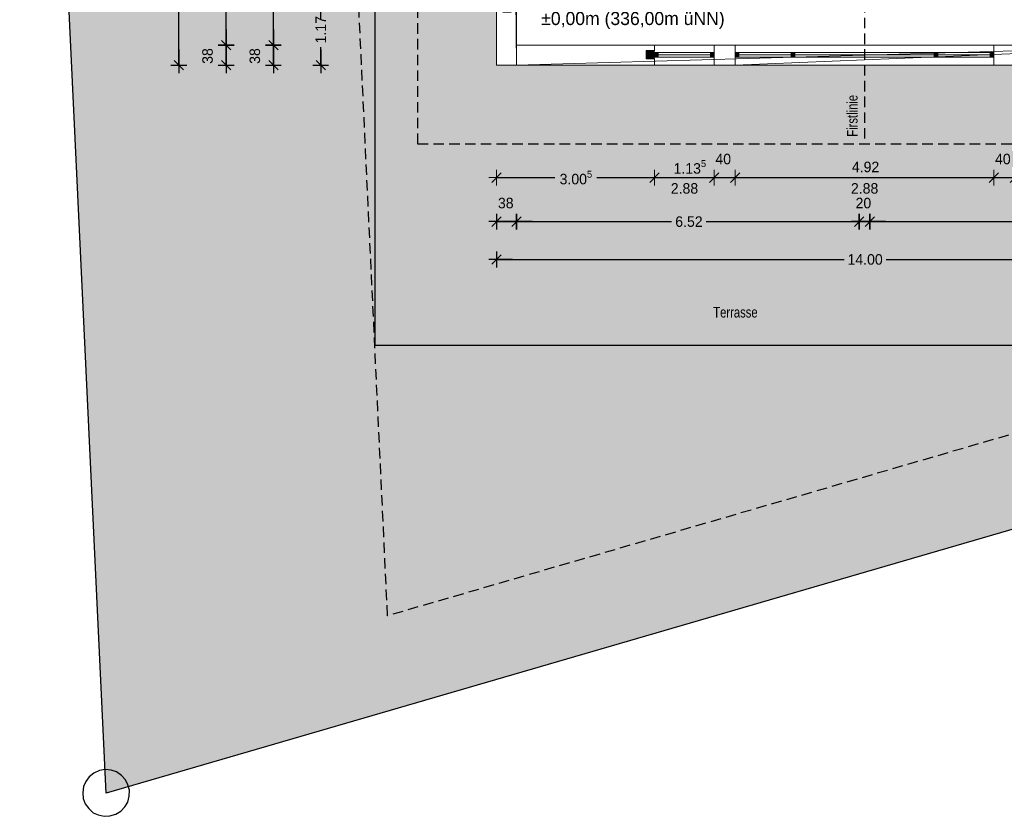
# Model space of a CAD drawing. Header units: metres. Extents: x 148.5 to 180.3, y 14.2 to 59.2.
# Tile 1 of 10: x 149.7 to 168.5, y 14.2 to 29.3. Entities that reach past the tile are written whole.
import ezdxf

# ---------------------------------------------------------------- set-up
doc = ezdxf.new("R2010")
doc.units = ezdxf.units.M
doc.header["$XCLIPFRAME"] = 2
doc.header["$PDMODE"] = 65
doc.linetypes.add('AUSGEZOGEN', pattern=[0])
doc.linetypes.add('VERDECKT2_S2', pattern=[0.27, 0.2, -0.07])
for name, color, linetype, lineweight in [('Allgemein01', 7, 'AUSGEZOGEN', 13), ('Beschriften', 7, 'AUSGEZOGEN', 13), ('Fenster', 7, 'AUSGEZOGEN', 13), ('Fensterbank', 7, 'AUSGEZOGEN', 13), ('Pfosten_ Stützen', 7, 'AUSGEZOGEN', 13), ('Standard', 7, 'AUSGEZOGEN', 25), ('Stütze Holz', 7, 'AUSGEZOGEN', 13), ('Wand Holz tragend', 7, 'AUSGEZOGEN', 13)]:
    doc.layers.add(name, color=color, linetype=linetype, lineweight=lineweight)
doc.styles.add('ARIAL', font='arial.ttf')
doc.styles.add('Posterama Text Light', font='txt')
doc.dimstyles.new('DIMSTYLE_10', dxfattribs={"dimtxt": 0.2, "dimasz": 0.3, "dimexe": 0, "dimexo": 1e-06, "dimgap": 0.1, "dimtad": 2, "dimdec": 3, "dimrnd": 0.005, "dimzin": 0, "dimdsep": 46, "dimtxsty": 'Posterama Text Light', "dimblk1": 'ALL_ML_STRICH', "dimblk2": 'ALL_ML_STRICH', "dimsah": 1, "dimcen": 0, "dimse1": 1, "dimse2": 1, "dimclrd": 7, "dimclre": 7, "dimclrt": 7, "dimadec": 0, "dimazin": 0, "dimtfac": 1, "dimtdec": 0, "dimtix": 1, "dimtmove": 2, "dimatfit": 3, "dimfxl": 0, "dimtzin": 0, "dimlwd": 0, "dimlwe": 25, "dimarcsym": 0})
doc.dimstyles.new('DIMSTYLE_11', dxfattribs={"dimtxt": 0.2, "dimasz": 0.3, "dimexe": 0, "dimexo": 1e-06, "dimgap": 0.1, "dimtad": 2, "dimrnd": 0.005, "dimzin": 0, "dimdsep": 46, "dimtxsty": 'Posterama Text Light', "dimblk1": 'ALL_ML_STRICH', "dimblk2": 'ALL_ML_STRICH', "dimsah": 1, "dimcen": 0, "dimse1": 1, "dimse2": 1, "dimclrd": 7, "dimclre": 7, "dimclrt": 7, "dimadec": 0, "dimazin": 0, "dimtfac": 1, "dimtdec": 0, "dimtix": 1, "dimtmove": 2, "dimatfit": 3, "dimfxl": 0, "dimtzin": 0, "dimlwd": 0, "dimlwe": 18, "dimarcsym": 0})
doc.dimstyles.new('DIMSTYLE_3', dxfattribs={"dimtxt": 0.2, "dimasz": 0.3, "dimexe": 0, "dimexo": 1e-06, "dimgap": 0.1, "dimtad": 0, "dimdec": 3, "dimrnd": 0.005, "dimzin": 0, "dimdsep": 46, "dimtxsty": 'Posterama Text Light', "dimblk1": 'ALL_ML_STRICH', "dimblk2": 'ALL_ML_STRICH', "dimsah": 1, "dimcen": 0, "dimse1": 1, "dimse2": 1, "dimclrd": 7, "dimclre": 7, "dimclrt": 7, "dimadec": 0, "dimazin": 0, "dimtfac": 1, "dimtdec": 0, "dimtix": 1, "dimtmove": 2, "dimatfit": 3, "dimfxl": 0, "dimtzin": 0, "dimlwd": 0, "dimlwe": 25, "dimarcsym": 0})
doc.dimstyles.new('DIMSTYLE_6', dxfattribs={"dimtxt": 0.2, "dimasz": 0.3, "dimexe": 0, "dimexo": 1e-06, "dimgap": 0.1, "dimtad": 0, "dimrnd": 0.005, "dimzin": 0, "dimdsep": 46, "dimtxsty": 'Posterama Text Light', "dimblk1": 'ALL_ML_STRICH', "dimblk2": 'ALL_ML_STRICH', "dimsah": 1, "dimcen": 0, "dimse1": 1, "dimse2": 1, "dimclrd": 7, "dimclre": 7, "dimclrt": 7, "dimadec": 0, "dimazin": 0, "dimtfac": 1, "dimtdec": 0, "dimtix": 1, "dimtmove": 2, "dimatfit": 3, "dimfxl": 0, "dimtzin": 0, "dimlwd": 0, "dimlwe": 25, "dimarcsym": 0})
doc.dimstyles.new('DIMSTYLE_7', dxfattribs={"dimtxt": 0.2, "dimasz": 0.3, "dimexe": 0, "dimexo": 1e-06, "dimgap": 0.1, "dimtad": 2, "dimdec": 1, "dimlfac": 100, "dimrnd": 0.5, "dimzin": 0, "dimdsep": 46, "dimtxsty": 'Posterama Text Light', "dimblk1": 'ALL_ML_STRICH', "dimblk2": 'ALL_ML_STRICH', "dimsah": 1, "dimcen": 0, "dimse1": 1, "dimse2": 1, "dimclrd": 7, "dimclre": 7, "dimclrt": 7, "dimadec": 0, "dimazin": 0, "dimtfac": 1, "dimtdec": 0, "dimtix": 1, "dimtmove": 2, "dimatfit": 3, "dimfxl": 0, "dimtvp": 1.2, "dimtzin": 0, "dimlwd": 0, "dimlwe": 25, "dimarcsym": 0})
picture_1 = doc.add_image_def('image2.jpg', size_in_pixel=(256, 256))

# ---------------------------------------------------------------- blocks, each defined once
blk = doc.blocks.new('ALL_ML_STRICH')
at = {"color": 0, "linetype": 'ByBlock', "lineweight": -2}
for p, q in [((-1, 0), (0.5, 0)), ((-0.3, -0.3), (0.3, 0.3)), ((0, -0.5), (0, 0.5))]:
    blk.add_line(p, q, dxfattribs=at)
blk = doc.blocks.new('*D7')
at = {"layer": 'DEFPOINTS', "color": 7, "linetype": 'AUSGEZOGEN', "lineweight": 25}
for p in [(158.798, 46.485), (152.753, 28.482), (158.798, 28.482)]:
    blk.add_point(p, dxfattribs=at)
at = {"layer": 'Standard', "color": 7, "linetype": 'AUSGEZOGEN', "lineweight": -2}
for p, q in [((152.753, 37.982), (152.753, 46.485)), ((152.753, 28.482), (152.753, 37.042))]:
    blk.add_line(p, q, dxfattribs=at)
at = {"layer": 'Standard', "color": 7, "linetype": 'AUSGEZOGEN', "lineweight": 25, "xscale": 0.3, "yscale": 0.3, "zscale": 0.3}
for p, rotation in [((152.753, 46.485), 90), ((152.753, 28.482), 270)]:
    blk.add_blockref('ALL_ML_STRICH', p, dxfattribs=dict(at, rotation=rotation))
at = {"layer": 'Standard', "color": 7, "linetype": 'AUSGEZOGEN', "lineweight": 25, "insert": (152.753, 37.512), "char_height": 0.2, "width": 1.2, "attachment_point": 5, "rotation": 90, "style": 'Posterama Text Light'}
blk.add_mtext('\\A1;{\\A1;{18.00\\H0.132000;\\S5^ ;}}', dxfattribs=at)
blk = doc.blocks.new('*D12')
at = {"layer": 'DEFPOINTS', "color": 7, "linetype": 'AUSGEZOGEN', "lineweight": 25}
for p in [(159.178, 28.862), (153.653, 28.482), (158.798, 28.482)]:
    blk.add_point(p, dxfattribs=at)
at = {"layer": 'Standard', "color": 7, "linetype": 'AUSGEZOGEN', "lineweight": -2}
blk.add_line((153.653, 28.482), (153.653, 28.862), dxfattribs=at)
at = {"layer": 'Standard', "color": 7, "linetype": 'AUSGEZOGEN', "lineweight": 25, "xscale": 0.3, "yscale": 0.3, "zscale": 0.3}
for p, rotation in [((153.653, 28.862), 90), ((153.653, 28.482), 270)]:
    blk.add_blockref('ALL_ML_STRICH', p, dxfattribs=dict(at, rotation=rotation))
at = {"layer": 'Standard', "color": 7, "linetype": 'AUSGEZOGEN', "lineweight": 25, "insert": (153.3, 28.657), "char_height": 0.2, "width": 0.8, "attachment_point": 5, "rotation": 90, "style": 'Posterama Text Light'}
blk.add_mtext('\\A1;{\\A1;{38\\H0.132000;\\S^ ;}}', dxfattribs=at)
blk = doc.blocks.new('*D13')
at = {"layer": 'DEFPOINTS', "color": 7, "linetype": 'AUSGEZOGEN', "lineweight": 25}
for p in [(159.178, 46.105), (153.653, 28.862), (159.178, 28.862)]:
    blk.add_point(p, dxfattribs=at)
at = {"layer": 'Standard', "color": 7, "linetype": 'AUSGEZOGEN', "lineweight": -2}
for p, q in [((153.653, 38.032), (153.653, 46.105)), ((153.653, 28.862), (153.653, 37.092))]:
    blk.add_line(p, q, dxfattribs=at)
at = {"layer": 'Standard', "color": 7, "linetype": 'AUSGEZOGEN', "lineweight": 25, "xscale": 0.3, "yscale": 0.3, "zscale": 0.3}
for p, rotation in [((153.653, 46.105), 90), ((153.653, 28.862), 270)]:
    blk.add_blockref('ALL_ML_STRICH', p, dxfattribs=dict(at, rotation=rotation))
at = {"layer": 'Standard', "color": 7, "linetype": 'AUSGEZOGEN', "lineweight": 25, "insert": (153.653, 37.562), "char_height": 0.2, "width": 1.2, "attachment_point": 5, "rotation": 90, "style": 'Posterama Text Light'}
blk.add_mtext('\\A1;{\\A1;{17.24\\H0.132000;\\S5^ ;}}', dxfattribs=at)
blk = doc.blocks.new('*D25')
at = {"layer": 'DEFPOINTS', "color": 7, "linetype": 'AUSGEZOGEN', "lineweight": 25}
for p in [(158.798, 28.482), (172.798, 28.482), (158.798, 24.785)]:
    blk.add_point(p, dxfattribs=at)
at = {"layer": 'Standard', "color": 7, "linetype": 'AUSGEZOGEN', "lineweight": -2}
for p, q in [((158.798, 24.785), (165.41, 24.785)), ((166.21, 24.785), (172.798, 24.785))]:
    blk.add_line(p, q, dxfattribs=at)
at = {"layer": 'Standard', "color": 7, "linetype": 'AUSGEZOGEN', "lineweight": 25, "xscale": 0.3, "yscale": 0.3, "zscale": 0.3, "rotation": 180}
blk.add_blockref('ALL_ML_STRICH', (158.798, 24.785), dxfattribs=at)
at = {"layer": 'Standard', "color": 7, "linetype": 'AUSGEZOGEN', "lineweight": 25, "xscale": 0.3, "yscale": 0.3, "zscale": 0.3}
blk.add_blockref('ALL_ML_STRICH', (172.798, 24.785), dxfattribs=at)
at = {"layer": 'Standard', "color": 7, "linetype": 'AUSGEZOGEN', "lineweight": 25, "insert": (165.81, 24.785), "char_height": 0.2, "width": 1, "attachment_point": 5, "style": 'Posterama Text Light'}
blk.add_mtext('\\A1;{\\A1;{14.00\\H0.132000;\\S^ ;}}', dxfattribs=at)
blk = doc.blocks.new('*D26')
at = {"layer": 'DEFPOINTS', "color": 7, "linetype": 'AUSGEZOGEN', "lineweight": 18}
for p in [(158.798, 28.482), (161.803, 28.482), (158.798, 26.343)]:
    blk.add_point(p, dxfattribs=at)
at = {"layer": 'Standard', "color": 7, "linetype": 'AUSGEZOGEN', "lineweight": -2}
for p, q in [((158.798, 26.343), (159.907, 26.343)), ((160.707, 26.343), (161.803, 26.343))]:
    blk.add_line(p, q, dxfattribs=at)
at = {"layer": 'Standard', "color": 7, "linetype": 'AUSGEZOGEN', "lineweight": 18, "xscale": 0.3, "yscale": 0.3, "zscale": 0.3, "rotation": 180}
blk.add_blockref('ALL_ML_STRICH', (158.798, 26.343), dxfattribs=at)
at = {"layer": 'Standard', "color": 7, "linetype": 'AUSGEZOGEN', "lineweight": 18, "xscale": 0.3, "yscale": 0.3, "zscale": 0.3}
blk.add_blockref('ALL_ML_STRICH', (161.803, 26.343), dxfattribs=at)
at = {"layer": 'Standard', "color": 7, "linetype": 'AUSGEZOGEN', "lineweight": 18, "insert": (160.307, 26.343), "char_height": 0.2, "width": 1, "attachment_point": 5, "style": 'Posterama Text Light'}
blk.add_mtext('\\A1;{\\A1;{3.00\\H0.132000;\\S5^ ;}}', dxfattribs=at)
blk = doc.blocks.new('*D27')
at = {"layer": 'DEFPOINTS', "color": 7, "linetype": 'AUSGEZOGEN', "lineweight": 18}
for p in [(161.803, 28.482), (162.938, 28.482), (161.803, 26.343)]:
    blk.add_point(p, dxfattribs=at)
at = {"layer": 'Standard', "color": 7, "linetype": 'AUSGEZOGEN', "lineweight": -2}
blk.add_line((161.803, 26.343), (162.938, 26.343), dxfattribs=at)
at = {"layer": 'Standard', "color": 7, "linetype": 'AUSGEZOGEN', "lineweight": 18, "xscale": 0.3, "yscale": 0.3, "zscale": 0.3, "rotation": 180}
blk.add_blockref('ALL_ML_STRICH', (161.803, 26.343), dxfattribs=at)
at = {"layer": 'Standard', "color": 7, "linetype": 'AUSGEZOGEN', "lineweight": 18, "xscale": 0.3, "yscale": 0.3, "zscale": 0.3}
blk.add_blockref('ALL_ML_STRICH', (162.938, 26.343), dxfattribs=at)
at = {"layer": 'Standard', "color": 7, "linetype": 'AUSGEZOGEN', "lineweight": 18, "insert": (162.475, 26.546), "char_height": 0.2, "width": 1, "attachment_point": 5, "style": 'Posterama Text Light'}
blk.add_mtext('\\A1;{\\A1;{1.13\\H0.132000;\\S5^ ;}}', dxfattribs=at)
at = {"layer": 'Standard', "color": 7, "linetype": 'AUSGEZOGEN', "lineweight": 18, "insert": (162.113, 26.238), "char_height": 0.2, "width": 0.01, "attachment_point": 1, "line_spacing_factor": 0.60241, "style": 'Posterama Text Light'}
blk.add_mtext('\\A1;{2.88\\H0.132000;\\S^ ;}', dxfattribs=at)
blk = doc.blocks.new('*D28')
at = {"layer": 'DEFPOINTS', "color": 7, "linetype": 'AUSGEZOGEN', "lineweight": 18}
for p in [(162.938, 28.482), (163.338, 28.482), (162.938, 26.343)]:
    blk.add_point(p, dxfattribs=at)
at = {"layer": 'Standard', "color": 7, "linetype": 'AUSGEZOGEN', "lineweight": -2}
blk.add_line((162.938, 26.343), (163.338, 26.343), dxfattribs=at)
at = {"layer": 'Standard', "color": 7, "linetype": 'AUSGEZOGEN', "lineweight": 18, "xscale": 0.3, "yscale": 0.3, "zscale": 0.3, "rotation": 180}
blk.add_blockref('ALL_ML_STRICH', (162.938, 26.343), dxfattribs=at)
at = {"layer": 'Standard', "color": 7, "linetype": 'AUSGEZOGEN', "lineweight": 18, "xscale": 0.3, "yscale": 0.3, "zscale": 0.3}
blk.add_blockref('ALL_ML_STRICH', (163.338, 26.343), dxfattribs=at)
at = {"layer": 'Standard', "color": 7, "linetype": 'AUSGEZOGEN', "lineweight": 18, "insert": (163.11, 26.696), "char_height": 0.2, "width": 0.8, "attachment_point": 5, "style": 'Posterama Text Light'}
blk.add_mtext('\\A1;{\\A1;{40\\H0.132000;\\S^ ;}}', dxfattribs=at)
blk = doc.blocks.new('*D29')
at = {"layer": 'DEFPOINTS', "color": 7, "linetype": 'AUSGEZOGEN', "lineweight": 18}
for p in [(163.338, 28.482), (168.258, 28.482), (163.338, 26.343)]:
    blk.add_point(p, dxfattribs=at)
at = {"layer": 'Standard', "color": 7, "linetype": 'AUSGEZOGEN', "lineweight": -2}
blk.add_line((163.338, 26.343), (168.258, 26.343), dxfattribs=at)
at = {"layer": 'Standard', "color": 7, "linetype": 'AUSGEZOGEN', "lineweight": 18, "xscale": 0.3, "yscale": 0.3, "zscale": 0.3, "rotation": 180}
blk.add_blockref('ALL_ML_STRICH', (163.338, 26.343), dxfattribs=at)
at = {"layer": 'Standard', "color": 7, "linetype": 'AUSGEZOGEN', "lineweight": 18, "xscale": 0.3, "yscale": 0.3, "zscale": 0.3}
blk.add_blockref('ALL_ML_STRICH', (168.258, 26.343), dxfattribs=at)
at = {"layer": 'Standard', "color": 7, "linetype": 'AUSGEZOGEN', "lineweight": 18, "insert": (165.818, 26.545), "char_height": 0.2, "width": 0.8, "attachment_point": 5, "style": 'Posterama Text Light'}
blk.add_mtext('\\A1;{\\A1;{4.92\\H0.132000;\\S^ ;}}', dxfattribs=at)
at = {"layer": 'Standard', "color": 7, "linetype": 'AUSGEZOGEN', "lineweight": 18, "insert": (165.54, 26.238), "char_height": 0.2, "width": 0.01, "attachment_point": 1, "line_spacing_factor": 0.60241, "style": 'Posterama Text Light'}
blk.add_mtext('\\A1;{2.88\\H0.132000;\\S^ ;}', dxfattribs=at)
blk = doc.blocks.new('*D30')
at = {"layer": 'DEFPOINTS', "color": 7, "linetype": 'AUSGEZOGEN', "lineweight": 18}
for p in [(168.258, 28.482), (168.658, 28.482), (168.258, 26.343)]:
    blk.add_point(p, dxfattribs=at)
at = {"layer": 'Standard', "color": 7, "linetype": 'AUSGEZOGEN', "lineweight": -2}
blk.add_line((168.258, 26.343), (168.658, 26.343), dxfattribs=at)
at = {"layer": 'Standard', "color": 7, "linetype": 'AUSGEZOGEN', "lineweight": 18, "xscale": 0.3, "yscale": 0.3, "zscale": 0.3, "rotation": 180}
blk.add_blockref('ALL_ML_STRICH', (168.258, 26.343), dxfattribs=at)
at = {"layer": 'Standard', "color": 7, "linetype": 'AUSGEZOGEN', "lineweight": 18, "xscale": 0.3, "yscale": 0.3, "zscale": 0.3}
blk.add_blockref('ALL_ML_STRICH', (168.658, 26.343), dxfattribs=at)
at = {"layer": 'Standard', "color": 7, "linetype": 'AUSGEZOGEN', "lineweight": 18, "insert": (168.43, 26.696), "char_height": 0.2, "width": 0.8, "attachment_point": 5, "style": 'Posterama Text Light'}
blk.add_mtext('\\A1;{\\A1;{40\\H0.132000;\\S^ ;}}', dxfattribs=at)
blk = doc.blocks.new('*D33')
at = {"layer": 'DEFPOINTS', "color": 7, "linetype": 'AUSGEZOGEN', "lineweight": 25}
for p in [(158.798, 29.652), (155.453, 28.482), (158.798, 28.482)]:
    blk.add_point(p, dxfattribs=at)
at = {"layer": 'Standard', "color": 7, "linetype": 'AUSGEZOGEN', "lineweight": -2}
for p, q in [((155.453, 29.488), (155.453, 29.652)), ((155.453, 28.482), (155.453, 28.828))]:
    blk.add_line(p, q, dxfattribs=at)
at = {"layer": 'Standard', "color": 7, "linetype": 'AUSGEZOGEN', "lineweight": 25, "xscale": 0.3, "yscale": 0.3, "zscale": 0.3}
for p, rotation in [((155.453, 29.652), 90), ((155.453, 28.482), 270)]:
    blk.add_blockref('ALL_ML_STRICH', p, dxfattribs=dict(at, rotation=rotation))
at = {"layer": 'Standard', "color": 7, "linetype": 'AUSGEZOGEN', "lineweight": 25, "insert": (155.453, 29.158), "char_height": 0.2, "width": 0.8, "attachment_point": 5, "rotation": 90, "style": 'Posterama Text Light'}
blk.add_mtext('\\A1;{\\A1;{1.17\\H0.132000;\\S^ ;}}', dxfattribs=at)
blk = doc.blocks.new('*D66')
at = {"layer": 'DEFPOINTS', "color": 7, "linetype": 'AUSGEZOGEN', "lineweight": 25}
for p in [(159.178, 28.862), (158.798, 28.482), (158.798, 25.505)]:
    blk.add_point(p, dxfattribs=at)
at = {"layer": 'Standard', "color": 7, "linetype": 'AUSGEZOGEN', "lineweight": -2}
blk.add_line((158.798, 25.505), (159.178, 25.505), dxfattribs=at)
at = {"layer": 'Standard', "color": 7, "linetype": 'AUSGEZOGEN', "lineweight": 25, "xscale": 0.3, "yscale": 0.3, "zscale": 0.3, "rotation": 180}
blk.add_blockref('ALL_ML_STRICH', (158.798, 25.505), dxfattribs=at)
at = {"layer": 'Standard', "color": 7, "linetype": 'AUSGEZOGEN', "lineweight": 25, "xscale": 0.3, "yscale": 0.3, "zscale": 0.3}
blk.add_blockref('ALL_ML_STRICH', (159.178, 25.505), dxfattribs=at)
at = {"layer": 'Standard', "color": 7, "linetype": 'AUSGEZOGEN', "lineweight": 25, "insert": (158.973, 25.858), "char_height": 0.2, "width": 0.8, "attachment_point": 5, "style": 'Posterama Text Light'}
blk.add_mtext('\\A1;{\\A1;{38\\H0.132000;\\S^ ;}}', dxfattribs=at)
blk = doc.blocks.new('*D67')
at = {"layer": 'DEFPOINTS', "color": 7, "linetype": 'AUSGEZOGEN', "lineweight": 25}
for p in [(159.178, 28.862), (165.698, 28.862), (159.178, 25.505)]:
    blk.add_point(p, dxfattribs=at)
at = {"layer": 'Standard', "color": 7, "linetype": 'AUSGEZOGEN', "lineweight": -2}
for p, q in [((159.178, 25.505), (162.128, 25.505)), ((162.788, 25.505), (165.698, 25.505))]:
    blk.add_line(p, q, dxfattribs=at)
at = {"layer": 'Standard', "color": 7, "linetype": 'AUSGEZOGEN', "lineweight": 25, "xscale": 0.3, "yscale": 0.3, "zscale": 0.3, "rotation": 180}
blk.add_blockref('ALL_ML_STRICH', (159.178, 25.505), dxfattribs=at)
at = {"layer": 'Standard', "color": 7, "linetype": 'AUSGEZOGEN', "lineweight": 25, "xscale": 0.3, "yscale": 0.3, "zscale": 0.3}
blk.add_blockref('ALL_ML_STRICH', (165.698, 25.505), dxfattribs=at)
at = {"layer": 'Standard', "color": 7, "linetype": 'AUSGEZOGEN', "lineweight": 25, "insert": (162.458, 25.505), "char_height": 0.2, "width": 0.8, "attachment_point": 5, "style": 'Posterama Text Light'}
blk.add_mtext('\\A1;{\\A1;{6.52\\H0.132000;\\S^ ;}}', dxfattribs=at)
blk = doc.blocks.new('*D68')
at = {"layer": 'DEFPOINTS', "color": 7, "linetype": 'AUSGEZOGEN', "lineweight": 25}
for p in [(165.698, 28.862), (165.898, 28.862), (165.698, 25.505)]:
    blk.add_point(p, dxfattribs=at)
at = {"layer": 'Standard', "color": 7, "linetype": 'AUSGEZOGEN', "lineweight": -2}
blk.add_line((165.698, 25.505), (165.898, 25.505), dxfattribs=at)
at = {"layer": 'Standard', "color": 7, "linetype": 'AUSGEZOGEN', "lineweight": 25, "xscale": 0.3, "yscale": 0.3, "zscale": 0.3, "rotation": 180}
blk.add_blockref('ALL_ML_STRICH', (165.698, 25.505), dxfattribs=at)
at = {"layer": 'Standard', "color": 7, "linetype": 'AUSGEZOGEN', "lineweight": 25, "xscale": 0.3, "yscale": 0.3, "zscale": 0.3}
blk.add_blockref('ALL_ML_STRICH', (165.898, 25.505), dxfattribs=at)
at = {"layer": 'Standard', "color": 7, "linetype": 'AUSGEZOGEN', "lineweight": 25, "insert": (165.777, 25.858), "char_height": 0.2, "width": 0.8, "attachment_point": 5, "style": 'Posterama Text Light'}
blk.add_mtext('\\A1;{\\A1;{20\\H0.132000;\\S^ ;}}', dxfattribs=at)
blk = doc.blocks.new('*D69')
at = {"layer": 'DEFPOINTS', "color": 7, "linetype": 'AUSGEZOGEN', "lineweight": 25}
for p in [(165.898, 28.862), (172.418, 28.862), (165.898, 25.505)]:
    blk.add_point(p, dxfattribs=at)
at = {"layer": 'Standard', "color": 7, "linetype": 'AUSGEZOGEN', "lineweight": -2}
for p, q in [((165.898, 25.505), (168.848, 25.505)), ((169.508, 25.505), (172.418, 25.505))]:
    blk.add_line(p, q, dxfattribs=at)
at = {"layer": 'Standard', "color": 7, "linetype": 'AUSGEZOGEN', "lineweight": 25, "xscale": 0.3, "yscale": 0.3, "zscale": 0.3, "rotation": 180}
blk.add_blockref('ALL_ML_STRICH', (165.898, 25.505), dxfattribs=at)
at = {"layer": 'Standard', "color": 7, "linetype": 'AUSGEZOGEN', "lineweight": 25, "xscale": 0.3, "yscale": 0.3, "zscale": 0.3}
blk.add_blockref('ALL_ML_STRICH', (172.418, 25.505), dxfattribs=at)
at = {"layer": 'Standard', "color": 7, "linetype": 'AUSGEZOGEN', "lineweight": 25, "insert": (169.178, 25.505), "char_height": 0.2, "width": 0.8, "attachment_point": 5, "style": 'Posterama Text Light'}
blk.add_mtext('\\A1;{\\A1;{6.52\\H0.132000;\\S^ ;}}', dxfattribs=at)
blk = doc.blocks.new('*D80')
at = {"layer": 'DEFPOINTS', "color": 7, "linetype": 'AUSGEZOGEN', "lineweight": 25}
for p in [(159.178, 28.862), (154.553, 28.482), (158.798, 28.482)]:
    blk.add_point(p, dxfattribs=at)
at = {"layer": 'Standard', "color": 7, "linetype": 'AUSGEZOGEN', "lineweight": -2}
blk.add_line((154.553, 28.482), (154.553, 28.862), dxfattribs=at)
at = {"layer": 'Standard', "color": 7, "linetype": 'AUSGEZOGEN', "lineweight": 25, "xscale": 0.3, "yscale": 0.3, "zscale": 0.3}
for p, rotation in [((154.553, 28.862), 90), ((154.553, 28.482), 270)]:
    blk.add_blockref('ALL_ML_STRICH', p, dxfattribs=dict(at, rotation=rotation))
at = {"layer": 'Standard', "color": 7, "linetype": 'AUSGEZOGEN', "lineweight": 25, "insert": (154.2, 28.657), "char_height": 0.2, "width": 0.8, "attachment_point": 5, "rotation": 90, "style": 'Posterama Text Light'}
blk.add_mtext('\\A1;{\\A1;{38\\H0.132000;\\S^ ;}}', dxfattribs=at)
blk = doc.blocks.new('*D81')
at = {"layer": 'DEFPOINTS', "color": 7, "linetype": 'AUSGEZOGEN', "lineweight": 25}
for p in [(159.178, 33.16), (154.553, 28.862), (159.178, 28.862)]:
    blk.add_point(p, dxfattribs=at)
at = {"layer": 'Standard', "color": 7, "linetype": 'AUSGEZOGEN', "lineweight": -2}
for p, q in [((154.553, 31.344), (154.553, 33.16)), ((154.553, 28.862), (154.553, 30.684))]:
    blk.add_line(p, q, dxfattribs=at)
at = {"layer": 'Standard', "color": 7, "linetype": 'AUSGEZOGEN', "lineweight": 25, "xscale": 0.3, "yscale": 0.3, "zscale": 0.3}
for p, rotation in [((154.553, 33.16), 90), ((154.553, 28.862), 270)]:
    blk.add_blockref('ALL_ML_STRICH', p, dxfattribs=dict(at, rotation=rotation))
at = {"layer": 'Standard', "color": 7, "linetype": 'AUSGEZOGEN', "lineweight": 25, "insert": (154.553, 31.014), "char_height": 0.2, "width": 0.8, "attachment_point": 5, "rotation": 90, "style": 'Posterama Text Light'}
blk.add_mtext('\\A1;{\\A1;{4.30\\H0.132000;\\S^ ;}}', dxfattribs=at)

msp = doc.modelspace()

# ---------------------------------------------------------------- hatches: boundary and pattern name
at = {"layer": 'Fenster'}
for points in [[(161.8028, 28.7269), (161.8728, 28.7269), (161.8728, 28.6349), (161.8028, 28.6349)], [(162.8678, 28.7269), (162.9378, 28.7269), (162.9378, 28.6349), (162.8678, 28.6349)], [(163.4078, 28.7269), (163.3378, 28.7269), (163.3378, 28.6349), (163.4078, 28.6349)], [(164.4728, 28.7269), (164.4028, 28.7269), (164.4028, 28.6349), (164.4728, 28.6349)], [(167.1928, 28.7269), (167.1228, 28.7269), (167.1228, 28.6349), (167.1928, 28.6349)], [(168.2578, 28.7269), (168.1878, 28.7269), (168.1878, 28.6349), (168.2578, 28.6349)]]:
    msp.add_hatch(color=9, dxfattribs=at).paths.add_polyline_path(points, flags=0)
at = {"layer": 'Standard', "linetype": 'AUSGEZOGEN', "lineweight": 25}
h = msp.add_hatch(color=254, dxfattribs=at)
h.paths.add_polyline_path([(179.4043, 23.0387), (179.4475, 23.1341), (179.5142, 23.2271), (179.602, 23.2942), (179.7072, 23.3451), (179.8244, 23.3644), (179.3446, 44.9879), (179.2984, 44.9847), (179.1869, 45.0106), (179.0914, 45.0537), (179.0046, 45.1341), (178.9376, 45.2219), (178.9002, 45.321), (178.8926, 45.4312), (178.9048, 45.5489), (178.948, 45.6443), (179.0147, 45.7373), (179.1026, 45.8044), (179.2078, 45.8553), (179.3427, 45.8775), (179.5599, 58.3434), (179.4198, 58.3759), (179.3244, 58.419), (179.2375, 58.4994), (179.1705, 58.5872), (179.1397, 58.669), (150.1298, 50.2292), (150.1483, 50.1596), (150.146, 50.0456), (150.1202, 49.9341), (150.0634, 49.8448), (149.983, 49.758), (149.8915, 49.7009), (149.7788, 49.6697), (149.7254, 49.666), (150.4396, 34.3228), (150.5574, 34.3106), (150.6591, 34.2811), (150.7521, 34.2143), (150.829, 34.1302), (150.8762, 34.0349), (150.9036, 33.9322), (150.9014, 33.8182), (150.8755, 33.7067), (150.8187, 33.6174), (150.7383, 33.5306), (150.6468, 33.4735), (150.5341, 33.4423), (150.4811, 33.4386), (151.3483, 15.0772), (151.4664, 15.0649), (151.568, 15.0354), (151.661, 14.9686), (151.738, 14.8845), (151.8007, 14.758), (179.401, 22.7919), (179.3921, 22.921)])
h.paths.add_polyline_path([(156.4808, 44.9441), (157.2978, 44.9441), (157.2978, 47.9848), (174.2978, 47.9848), (174.2978, 26.9819), (170.4678, 26.9819), (170.4678, 23.1569), (156.4808, 23.1569)], flags=16)
for points in [[(157.2978, 44.9441), (156.4808, 44.9441), (156.4808, 23.1569), (170.4678, 23.1569), (170.4678, 26.9819), (157.2978, 26.9819)], [(165.7978, 28.4819), (158.7978, 28.4819), (158.7978, 44.9441), (157.2978, 44.9441), (157.2978, 26.9819), (165.7978, 26.9819)], [(165.7978, 28.4819), (165.7978, 26.9819), (170.4678, 26.9819), (170.4678, 28.4819)], [(151.568, 15.0354), (151.4664, 15.0649), (151.3483, 15.0772), (151.3693, 14.6325), (151.794, 14.7561), (151.7852, 14.7892), (151.738, 14.8845), (151.661, 14.9686)]]:
    msp.add_hatch(color=254, dxfattribs=at).paths.add_polyline_path(points)
at = {"layer": 'Stütze Holz', "linetype": 'AUSGEZOGEN', "lineweight": 18}
msp.add_hatch(color=31, dxfattribs=at).paths.add_polyline_path([(161.6428, 28.6009), (161.8028, 28.6009), (161.8028, 28.7609), (161.6428, 28.7609)])

# ---------------------------------------------------------------- linework, layer by layer
at = {"layer": 'Allgemein01', "color": 7, "linetype": 'VERDECKT2_S2', "lineweight": 25}
msp.add_line((165.7978, 47.9848), (165.7978, 26.9819), dxfattribs=at)
at = {"layer": 'Allgemein01', "color": 7, "linetype": 'AUSGEZOGEN', "lineweight": 25}
for p, q in [((156.4808, 44.9441), (156.4808, 23.1569)), ((156.4808, 23.1569), (170.4678, 23.1569))]:
    msp.add_line(p, q, dxfattribs=at)
at = {"layer": 'Allgemein01', "color": 7, "linetype": 'VERDECKT2_S2', "lineweight": 25}
msp.add_lwpolyline([(157.2978, 47.9848), (174.2978, 47.9848), (174.2978, 26.9819), (157.2978, 26.9819), (157.2978, 47.9848)], close=True, dxfattribs=at)
at = {"layer": 'Fenster'}
for points in [[(161.8028, 28.7269), (161.8728, 28.7269), (161.8728, 28.6349), (161.8028, 28.6349), (161.8028, 28.7269)], [(161.8728, 28.7269), (162.8678, 28.7269), (162.8678, 28.6349), (161.8728, 28.6349), (161.8728, 28.7269)], [(162.8678, 28.7269), (162.9378, 28.7269), (162.9378, 28.6349), (162.8678, 28.6349), (162.8678, 28.7269)], [(163.4078, 28.7269), (163.3378, 28.7269), (163.3378, 28.6349), (163.4078, 28.6349), (163.4078, 28.7269)], [(163.4078, 28.6349), (164.4028, 28.6349), (164.4028, 28.7269), (163.4078, 28.7269), (163.4078, 28.6349)], [(164.4728, 28.7269), (164.4028, 28.7269), (164.4028, 28.6349), (164.4728, 28.6349), (164.4728, 28.7269)], [(164.4728, 28.7269), (164.4728, 28.6349), (167.1228, 28.6349), (167.1228, 28.7269), (164.4728, 28.7269)], [(167.1928, 28.7269), (167.1228, 28.7269), (167.1228, 28.6349), (167.1928, 28.6349), (167.1928, 28.7269)], [(167.1928, 28.7269), (167.1928, 28.6349), (168.1878, 28.6349), (168.1878, 28.7269), (167.1928, 28.7269)], [(168.2578, 28.7269), (168.1878, 28.7269), (168.1878, 28.6349), (168.2578, 28.6349), (168.2578, 28.7269)]]:
    msp.add_lwpolyline(points, close=True, dxfattribs=at)
for points in [[(161.8728, 28.6809, 0.07), (162.8678, 28.6809, 0.07), (162.8678, 28.6809, 2.81), (161.8728, 28.6809, 2.81)], [(168.1878, 28.6809, 0.15), (167.1928, 28.6809, 0.15), (167.1928, 28.6809, 2.81), (168.1878, 28.6809, 2.81)]]:
    msp.add_3dface(points, dxfattribs=at)
at = {"layer": 'Fenster', "color": 202}
for points in [[(164.4028, 28.6809, 0.15), (163.4078, 28.6809, 0.15), (163.4078, 28.6809, 2.81), (164.4028, 28.6809, 2.81)], [(167.1228, 28.6809, 0.15), (164.4728, 28.6809, 0.15), (164.4728, 28.6809, 2.81), (167.1228, 28.6809, 2.81)]]:
    msp.add_3dface(points, dxfattribs=at)
at = {"layer": 'Fensterbank', "color": 7, "linetype": 'AUSGEZOGEN', "lineweight": 18}
for p, q in [((161.8028, 28.8619), (162.9378, 28.8619)), ((163.3378, 28.8619), (168.2578, 28.8619)), ((161.8028, 28.4819), (162.9378, 28.4819)), ((163.3378, 28.4819), (168.2578, 28.4819))]:
    msp.add_line(p, q, dxfattribs=at)
at = {"layer": 'Standard', "color": 7, "linetype": 'AUSGEZOGEN', "lineweight": 25}
for p, q in [((151.3693, 14.6325), (150.4603, 33.8782)), ((179.8343, 22.918), (151.3693, 14.6325))]:
    msp.add_line(p, q, dxfattribs=at)
at = {"layer": 'Standard', "color": 5, "linetype": 'VERDECKT2_S2', "lineweight": 25}
for p, q in [((156.7242, 18.0042), (156.0289, 32.7261)), ((174.2978, 23.1195), (156.7242, 18.0042))]:
    msp.add_line(p, q, dxfattribs=at)
at = {"layer": 'Standard', "color": 7, "linetype": 'AUSGEZOGEN', "lineweight": 25}
msp.add_lwpolyline([(161.6428, 28.7609), (161.8028, 28.6009), (161.6428, 28.6009), (161.8028, 28.7609)], dxfattribs=at)
msp.add_lwpolyline([(151.7852, 14.7892), (151.738, 14.8845), (151.661, 14.9686), (151.568, 15.0354), (151.4664, 15.0649), (151.3487, 15.0771), (151.2422, 15.0596), (151.137, 15.0086), (151.0492, 14.9416), (150.9825, 14.8486), (150.9393, 14.7532), (150.9271, 14.6355), (150.9347, 14.5252), (150.972, 14.4262), (151.039, 14.3384), (151.1259, 14.258), (151.2213, 14.2148), (151.3328, 14.189), (151.4431, 14.1966), (151.5557, 14.2278), (151.6473, 14.2849), (151.7277, 14.3717), (151.7845, 14.461), (151.8103, 14.5725), (151.8126, 14.6865), (151.7852, 14.7892)], close=True, dxfattribs=at)

# ---------------------------------------------------------------- texts
at = {"layer": 'Beschriften', "color": 7, "linetype": 'AUSGEZOGEN', "lineweight": 25, "insert": (162.9203, 23.6782), "char_height": 0.2, "width": 0.962667, "attachment_point": 7, "style": 'Posterama Text Light'}
msp.add_mtext('\\A1;{\\fPosterama Text Light|i0|b0;\\H0.200000;\\W0.800000;\\C7;Terrasse}\\P', dxfattribs=at)
at = {"layer": 'Pfosten_ Stützen', "color": 1, "linetype": 'AUSGEZOGEN', "lineweight": 35, "insert": (159.6471, 29.8229), "char_height": 0.25, "width": 4.006921, "attachment_point": 1, "line_spacing_factor": 0.783133, "style": 'ARIAL'}
msp.add_mtext('\\A1;{\\fPosterama Text Light|i0|b0;\\H0.250000;\\W1.000000;\\C1;ERDGESCHOSS OKFF}\\P{\\fPosterama Text Light|i0|b0;\\H0.250000;\\W1.000000;\\C7;±0,00m (336,00m üNN)}\\P', dxfattribs=at)
at = {"layer": 'Pfosten_ Stützen', "color": 7, "linetype": 'AUSGEZOGEN', "lineweight": 25, "insert": (165.6685, 27.1205), "char_height": 0.2, "width": 0.932131, "attachment_point": 7, "rotation": 90, "style": 'Posterama Text Light'}
msp.add_mtext('\\A1;{\\fPosterama Text Light|i0|b0;\\H0.200000;\\W0.800000;\\C7;Firstlinie}\\P', dxfattribs=at)

# ---------------------------------------------------------------- dimensions: what is measured, and where the dimension line sits
at = {"layer": 'Standard', "color": 7, "linetype": 'AUSGEZOGEN', "lineweight": 25}
for base, p1, p2, dimstyle, picture, middle in [((152.7528, 46.4848), (158.7978, 28.4819), (158.7978, 46.4848), 'DIMSTYLE_3', '*D7', (152.7528, 37.5121)), ((153.6528, 46.1048), (159.1778, 28.8619), (159.1778, 46.1048), 'DIMSTYLE_3', '*D13', (153.6528, 37.5615)), ((154.5528, 33.1598), (159.1778, 28.8619), (159.1778, 33.1598), 'DIMSTYLE_6', '*D81', (154.5528, 31.0144)), ((155.4528, 29.6515), (158.7978, 28.4819), (158.7978, 29.6515), 'DIMSTYLE_6', '*D33', (155.4528, 29.1577)), ((153.6528, 28.8619), (158.7978, 28.4819), (159.1778, 28.8619), 'DIMSTYLE_7', '*D12', (153.3, 28.6574)), ((154.5528, 28.8619), (158.7978, 28.4819), (159.1778, 28.8619), 'DIMSTYLE_7', '*D80', (154.2, 28.6574))]:
    dim = msp.add_linear_dim(base=base, p1=p1, p2=p2, angle=90, dimstyle=dimstyle, override={"dimpost": '<>', "dimclrd": 7, "dimclre": 7, "dimclrt": 7, "dimlwd": 0, "dimlwe": 25}, dxfattribs=at)
    dim.commit()
    dim.dimension.update_dxf_attribs({"geometry": picture, "text_midpoint": middle, "dimtype": 160})
for base, p1, p2, dimstyle, picture, middle in [((159.1778, 25.5054), (158.7978, 28.4819), (159.1778, 28.8619), 'DIMSTYLE_7', '*D66', (158.9732, 25.8582)), ((165.6978, 25.5054), (159.1778, 28.8619), (165.6978, 28.8619), 'DIMSTYLE_6', '*D67', (162.4584, 25.5054)), ((165.8978, 25.5054), (165.6978, 28.8619), (165.8978, 28.8619), 'DIMSTYLE_7', '*D68', (165.7766, 25.8582)), ((172.4178, 25.5054), (165.8978, 28.8619), (172.4178, 28.8619), 'DIMSTYLE_6', '*D69', (169.1784, 25.5054)), ((172.7978, 24.7854), (158.7978, 28.4819), (172.7978, 28.4819), 'DIMSTYLE_6', '*D25', (165.8096, 24.7854))]:
    dim = msp.add_linear_dim(base=base, p1=p1, p2=p2, dimstyle=dimstyle, override={"dimpost": '<>', "dimclrd": 7, "dimclre": 7, "dimclrt": 7, "dimlwd": 0, "dimlwe": 25}, dxfattribs=at)
    dim.commit()
    dim.dimension.update_dxf_attribs({"geometry": picture, "text_midpoint": middle, "dimtype": 160})
at = {"layer": 'Standard', "color": 7, "linetype": 'AUSGEZOGEN', "lineweight": 18}
for base, p1, p2, dimstyle, picture, middle in [((161.8028, 26.3432), (158.7978, 28.4819), (161.8028, 28.4819), 'DIMSTYLE_3', '*D26', (160.3069, 26.3432)), ((163.3378, 26.3432), (162.9378, 28.4819), (163.3378, 28.4819), 'DIMSTYLE_7', '*D28', (163.1097, 26.696)), ((168.6578, 26.3432), (168.2578, 28.4819), (168.6578, 28.4819), 'DIMSTYLE_7', '*D30', (168.4297, 26.696))]:
    dim = msp.add_linear_dim(base=base, p1=p1, p2=p2, dimstyle=dimstyle, override={"dimpost": '<>', "dimclrd": 7, "dimclre": 7, "dimclrt": 7, "dimlwd": 0, "dimlwe": 18}, dxfattribs=at)
    dim.commit()
    dim.dimension.update_dxf_attribs({"geometry": picture, "text_midpoint": middle, "dimtype": 160})
for base, p1, p2, dimstyle, picture, middle in [((162.9378, 26.3432), (161.8028, 28.4819), (162.9378, 28.4819), 'DIMSTYLE_10', '*D27', (162.4749, 26.546)), ((168.2578, 26.3432), (163.3378, 28.4819), (168.2578, 28.4819), 'DIMSTYLE_11', '*D29', (165.8184, 26.5454))]:
    dim = msp.add_linear_dim(base=base, p1=p1, p2=p2, text='<>\\X\\A1;{2.88\\H0.132000;\\S^ ;}', dimstyle=dimstyle, override={"dimpost": '<>', "dimclrd": 7, "dimclre": 7, "dimclrt": 7, "dimlwd": 0, "dimlwe": 18}, dxfattribs=at)
    dim.commit()
    dim.dimension.update_dxf_attribs({"geometry": picture, "text_midpoint": middle, "dimtype": 160})

# ---------------------------------------------------------------- pictures from other files: only their frames are drawn
at = {"layer": 'Wand Holz tragend', "lineweight": 18}
image = msp.add_image(picture_1, insert=(158.7978, 46.4848), size_in_units=(2.56, 2.56), rotation=-90, dxfattribs=at)
image.set_boundary_path([(-0.5, 255.5), (348.307, 255.5), (348.307, 217.5), (-0.5, 217.5), (-0.5, 255.5), (1095.144, 255.5), (1095.144, 243.6), (1079.144, 243.6), (1079.144, 227.6), (1095.144, 227.6), (1095.144, 217.5), (942.04, 217.5), (942.04, 255.5), (1095.144, 255.5), (716.04, 217.5), (461.807, 217.5), (461.807, 255.5), (716.04, 255.5), (716.04, 217.5), (1799.786, 217.5), (1682.826, 217.5), (1682.826, 227.6), (1698.826, 227.6), (1698.826, 243.6), (1682.826, 243.6), (1682.826, 255.5), (1799.786, 255.5), (1799.786, 217.5), (601.5, 227.6), (617.5, 227.6), (617.5, 243.6), (601.5, 243.6), (601.5, 227.6), (1799.786, 217.5), (716.04, 217.5), (1095.144, 255.5), (-0.5, 255.5)])
image.dxf.flags = 15
image = msp.add_image(picture_1, insert=(159.1778, 28.4819), size_in_units=(2.56, 2.56), dxfattribs=at)
image.set_boundary_path([(-0.5, 255.5), (262, 255.5), (262, 243.6), (246, 243.6), (246, 227.6), (262, 227.6), (262, 217.5), (-0.5, 217.5), (-0.5, 255.5), (1323.5, 217.5), (1061, 217.5), (1061, 227.6), (1077, 227.6), (1077, 243.6), (1061, 243.6), (1061, 255.5), (1323.5, 255.5), (1323.5, 217.5), (415.5, 255.5), (415.5, 217.5), (375.5, 217.5), (375.5, 255.5), (415.5, 255.5), (907.5, 255.5), (947.5, 255.5), (947.5, 217.5), (907.5, 217.5), (907.5, 255.5), (415.5, 255.5), (1323.5, 217.5), (-0.5, 255.5)])
image.dxf.flags = 15

doc.saveas('drawing.dxf')
